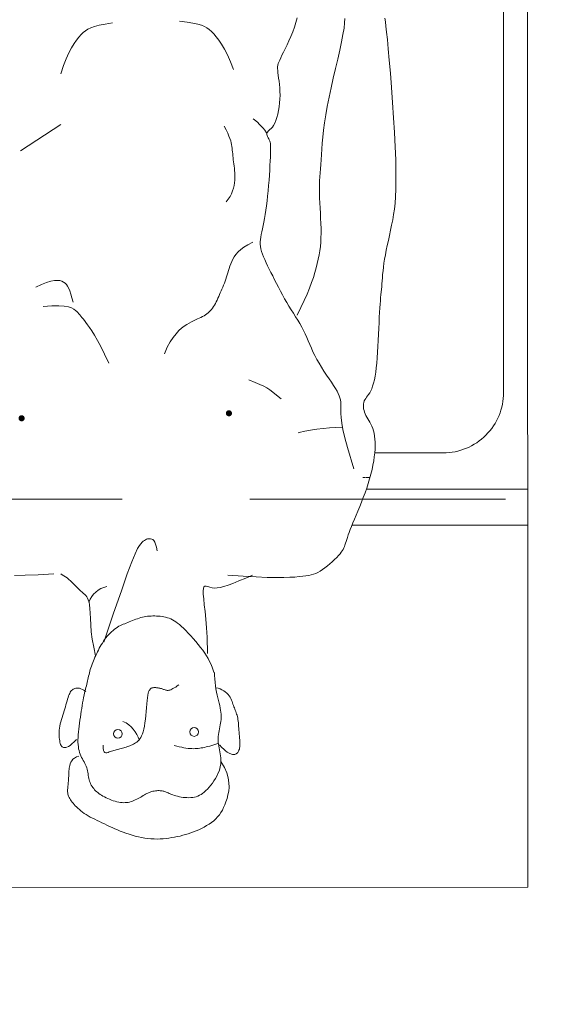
# Model space of a CAD drawing. Header units: millimetres. Extents: x 24385 to 79107, y -56478 to -23676.
# Tile 15 of 256: x 27857 to 27910, y -40138 to -40040. Entities that reach past the tile are written whole.
import ezdxf

# ---------------------------------------------------------------- set-up
doc = ezdxf.new("R2010")
doc.units = ezdxf.units.MM
doc.header["$LTSCALE"] = 2
doc.linetypes.add('HIDDENX2', pattern=[19.05, 12.7, -6.35])
for name, color, linetype, lineweight in [('0_OPIS', 7, 'Continuous', 13), ('10', 7, 'Continuous', 9), ('3DPLAN_A_TABELKA POMIESZCZEŃ', 7, 'Continuous', 0), ('3DPLAN_A_WYSOKOŚCI ZMIANA', 144, 'HIDDENX2', 5), ('6', 253, 'Continuous', 0)]:
    doc.layers.add(name, color=color, linetype=linetype, lineweight=lineweight)
doc.layers.add('3DPLAN_A_KRESKOWANIE 1', color=253, linetype='Continuous')
doc.layers.add('3DPLAN_A_OPIS', color=8, linetype='Continuous')
doc.layers.add('FURNITURE ZD 1 500', color=7, linetype='Continuous', lineweight=13, true_color=0x9fa8a5)
doc.styles.add('ARIAL', font='arial.ttf')

# ---------------------------------------------------------------- blocks, each defined once
blk = doc.blocks.new('A$C7B9C5A86')
at = {"layer": '6', "color": 7}
for p, q in [((1.787, 0.6386), (1.787, 0.6432)), ((1.787, 0.6362), (1.787, 0.6377)), ((1.787, 0.6338), (1.787, 0.6356)), ((1.9489, 0.264), (1.9512, 0.2649)), ((1.9512, 0.2649), (1.9543, 0.2658)), ((1.9543, 0.2658), (1.9582, 0.2664)), ((1.9582, 0.2664), (1.9631, 0.2669)), ((1.9631, 0.2669), (1.9693, 0.2672)), ((1.9693, 0.2672), (1.9766, 0.2676)), ((1.9766, 0.2676), (1.985, 0.2681)), ((1.985, 0.2681), (1.9943, 0.2689)), ((1.9943, 0.2689), (2.0043, 0.2702)), ((2.0043, 0.2702), (2.0151, 0.2721)), ((2.0151, 0.2721), (2.0265, 0.2747)), ((2.0265, 0.2747), (2.027, 0.2749)), ((1.9348, 0.2501), (1.937, 0.2523)), ((1.937, 0.2523), (1.9391, 0.2545)), ((1.9391, 0.2545), (1.941, 0.2565)), ((1.941, 0.2565), (1.9427, 0.2583)), ((1.9427, 0.2583), (1.9441, 0.26)), ((1.9441, 0.26), (1.9455, 0.2615)), ((1.9455, 0.2615), (1.9471, 0.2628)), ((1.9471, 0.2628), (1.9489, 0.264)), ((1.9219, 0.2363), (1.9238, 0.2385)), ((1.9238, 0.2385), (1.9259, 0.2408)), ((1.9259, 0.2408), (1.928, 0.2431)), ((1.928, 0.2431), (1.9303, 0.2454)), ((1.9303, 0.2454), (1.9326, 0.2478)), ((1.9326, 0.2478), (1.9348, 0.2501)), ((1.9165, 0.2278), (1.9175, 0.2299)), ((1.9175, 0.2299), (1.9188, 0.232)), ((1.9188, 0.232), (1.9202, 0.2341)), ((1.9202, 0.2341), (1.9219, 0.2363))]:
    blk.add_line(p, q, dxfattribs=at)
for points in [[(1.918, 0.4524), (1.9196, 0.4731), (1.9206, 0.4906), (1.9212, 0.5053), (1.9214, 0.5175), (1.9213, 0.5275), (1.9211, 0.5358), (1.9207, 0.5426), (1.9202, 0.5483), (1.9197, 0.5532), (1.9192, 0.5574), (1.9187, 0.5611), (1.918, 0.5645), (1.9171, 0.5676), (1.916, 0.5705), (1.9146, 0.5734), (1.9128, 0.5764), (1.9107, 0.5796), (1.9083, 0.5829), (1.9057, 0.5863), (1.903, 0.5897), (1.9001, 0.5929), (1.8973, 0.596), (1.8946, 0.5988), (1.892, 0.6012), (1.8897, 0.6033), (1.8875, 0.6049), (1.8855, 0.6063), (1.8836, 0.6074), (1.8817, 0.6083), (1.8797, 0.6091), (1.8777, 0.6099), (1.8754, 0.6106), (1.873, 0.6114), (1.8703, 0.6123), (1.8674, 0.6133), (1.8642, 0.6144), (1.8607, 0.6157), (1.8568, 0.6171), (1.8526, 0.6188), (1.848, 0.6206), (1.843, 0.6227), (1.8377, 0.6249), (1.832, 0.6273), (1.8261, 0.6297), (1.82, 0.6322), (1.8138, 0.6346), (1.8075, 0.637), (1.8011, 0.6392), (1.7948, 0.6413), (1.7885, 0.6431), (1.7823, 0.6448), (1.7762, 0.6463), (1.7703, 0.6475), (1.7645, 0.6486), (1.7589, 0.6494), (1.7536, 0.65), (1.7486, 0.6504), (1.7439, 0.6506), (1.7394, 0.6505), (1.7352, 0.6503), (1.7312, 0.6498), (1.7275, 0.6492), (1.7241, 0.6484), (1.7209, 0.6474), (1.7179, 0.6462), (1.7152, 0.6449), (1.7126, 0.6435), (1.7102, 0.6421), (1.7079, 0.6407), (1.7056, 0.6394), (1.7034, 0.6382), (1.7012, 0.6371), (1.6989, 0.6363), (1.6967, 0.6356), (1.6944, 0.6351), (1.6922, 0.6348), (1.69, 0.6348), (1.6879, 0.635), (1.6859, 0.6354), (1.684, 0.636), (1.6823, 0.6369), (1.6806, 0.6379), (1.6789, 0.6391), (1.6771, 0.6404), (1.6751, 0.6418), (1.6729, 0.6433), (1.6704, 0.6447), (1.6675, 0.646), (1.664, 0.6472), (1.6601, 0.6484), (1.6557, 0.6495), (1.6508, 0.6504), (1.6454, 0.6513), (1.6395, 0.6521), (1.633, 0.6528), (1.626, 0.6534), (1.6185, 0.6539), (1.6106, 0.6544), (1.6025, 0.6548), (1.5943, 0.6552), (1.5863, 0.6555), (1.5786, 0.6558), (1.5714, 0.6561), (1.5648, 0.6565), (1.5589, 0.6568), (1.5537, 0.6572), (1.5491, 0.6576), (1.545, 0.658), (1.5411, 0.6584), (1.5374, 0.6588), (1.5339, 0.6592), (1.5302, 0.6595), (1.5264, 0.6598), (1.5224, 0.6601), (1.5182, 0.6604), (1.5138, 0.6607), (1.5091, 0.6612), (1.5041, 0.6617), (1.4988, 0.6624), (1.4933, 0.6633), (1.4874, 0.6644), (1.4811, 0.6656), (1.4747, 0.667), (1.468, 0.6684), (1.4612, 0.6699), (1.4543, 0.6714), (1.4473, 0.6728), (1.4403, 0.6742), (1.4332, 0.6754), (1.4259, 0.6765), (1.4179, 0.6774), (1.4092, 0.6781), (1.3992, 0.6785), (1.3878, 0.6787), (1.3747, 0.6787), (1.3595, 0.6783), (1.3421, 0.6776), (1.3231, 0.6766), (1.303, 0.6754), (1.2825, 0.6741), (1.2624, 0.6727), (1.2432, 0.6712), (1.2256, 0.6698), (1.2103, 0.6684), (1.1978, 0.6673), (1.1878, 0.6662), (1.18, 0.6653), (1.1739, 0.6646), (1.1693, 0.664)], [(1.1695, 0.6101), (1.1755, 0.6097), (1.1827, 0.6089), (1.1911, 0.6075), (1.201, 0.6056), (1.2121, 0.6032), (1.2241, 0.6004), (1.2367, 0.5975), (1.2497, 0.5945), (1.2627, 0.5915), (1.2755, 0.5887), (1.2877, 0.5862), (1.2991, 0.5842), (1.3098, 0.5826), (1.3197, 0.5813), (1.3289, 0.5804), (1.3374, 0.5796), (1.3453, 0.579), (1.3526, 0.5785), (1.3594, 0.578), (1.3657, 0.5776), (1.3715, 0.5771), (1.3771, 0.5767), (1.3826, 0.5763), (1.3879, 0.576), (1.3934, 0.5758), (1.399, 0.5757), (1.4048, 0.5758), (1.4111, 0.5759), (1.4176, 0.5762), (1.4244, 0.5766), (1.4313, 0.577), (1.4382, 0.5774), (1.4451, 0.5777), (1.4518, 0.5779), (1.4583, 0.578), (1.4645, 0.5778), (1.4704, 0.5775), (1.4761, 0.577), (1.4818, 0.5763), (1.4874, 0.5753), (1.4931, 0.5742), (1.4989, 0.5729), (1.5049, 0.5714), (1.5111, 0.5696), (1.5177, 0.5676), (1.5248, 0.5652), (1.5323, 0.5625), (1.5403, 0.5592), (1.549, 0.5554), (1.5583, 0.5509), (1.5684, 0.5458)], [(1.7751, 0.6219), (1.7466, 0.6132), (1.7334, 0.6096), (1.7225, 0.6072), (1.7136, 0.6057), (1.7064, 0.6048), (1.7006, 0.6045), (1.6959, 0.6044), (1.6919, 0.6044), (1.6885, 0.6044), (1.6854, 0.6042), (1.6825, 0.6038), (1.6797, 0.6032), (1.6769, 0.6023), (1.674, 0.601), (1.6708, 0.5993), (1.6672, 0.5972), (1.6632, 0.5947), (1.6588, 0.5918), (1.6541, 0.5886), (1.6491, 0.5852), (1.6439, 0.5818), (1.6387, 0.5784), (1.6333, 0.5751), (1.6281, 0.5721), (1.6229, 0.5694), (1.6179, 0.567), (1.6129, 0.5648), (1.608, 0.5627), (1.6032, 0.5607), (1.5985, 0.5587), (1.5938, 0.5566), (1.5891, 0.5544), (1.5845, 0.5519), (1.5799, 0.5493), (1.5753, 0.5466), (1.5706, 0.5437), (1.5659, 0.5407), (1.5612, 0.5377), (1.5563, 0.5347), (1.5514, 0.5318), (1.5464, 0.5289), (1.5412, 0.526), (1.5361, 0.5232), (1.5309, 0.5206), (1.5258, 0.5179), (1.5208, 0.5154), (1.5158, 0.5129), (1.5111, 0.5105), (1.5065, 0.5083), (1.5021, 0.5061), (1.4979, 0.504), (1.4938, 0.5022), (1.49, 0.5005), (1.4863, 0.4991), (1.4828, 0.498), (1.4794, 0.4971), (1.4762, 0.4965), (1.473, 0.4963), (1.4699, 0.4963), (1.4668, 0.4965), (1.4635, 0.4969), (1.4601, 0.4975), (1.4564, 0.4982), (1.4524, 0.499), (1.4481, 0.4999), (1.4434, 0.5008), (1.4384, 0.5017), (1.433, 0.5027), (1.4273, 0.5036), (1.4213, 0.5045), (1.4149, 0.5053), (1.4083, 0.5061), (1.4013, 0.5068), (1.3942, 0.5074), (1.3871, 0.508), (1.3801, 0.5085), (1.3734, 0.5089), (1.367, 0.5092), (1.3611, 0.5095), (1.3559, 0.5098), (1.3515, 0.51), (1.3477, 0.5101), (1.3446, 0.5102), (1.3419, 0.5102), (1.3397, 0.5101), (1.3378, 0.5099), (1.336, 0.5095), (1.3344, 0.509), (1.3328, 0.5083), (1.3313, 0.5076), (1.3298, 0.5068), (1.3283, 0.5061), (1.3269, 0.5056), (1.3256, 0.5052), (1.3244, 0.505), (1.3232, 0.5052), (1.3222, 0.5058), (1.3212, 0.5067), (1.3201, 0.5079), (1.3189, 0.5093), (1.3174, 0.5109), (1.3155, 0.5125), (1.3132, 0.5142), (1.3103, 0.5158), (1.3068, 0.5172), (1.3027, 0.5186), (1.2982, 0.5198), (1.2934, 0.5208), (1.2883, 0.5216), (1.2831, 0.5223), (1.2778, 0.5227), (1.2726, 0.5229), (1.2676, 0.5228), (1.2627, 0.5225), (1.2581, 0.5221), (1.2537, 0.5215), (1.2496, 0.521), (1.2459, 0.5204), (1.2425, 0.52), (1.2395, 0.5197), (1.2369, 0.5195), (1.2346, 0.5196), (1.2324, 0.5199), (1.2302, 0.5204), (1.228, 0.5213), (1.2254, 0.5224), (1.2225, 0.5238), (1.219, 0.5255), (1.2148, 0.5276), (1.2101, 0.5299), (1.205, 0.5323), (1.1994, 0.5349), (1.1935, 0.5375), (1.1874, 0.5399), (1.1812, 0.5422), (1.1749, 0.5442), (1.1687, 0.5459)], [(1.7193, 0.6062), (1.7196, 0.5978), (1.7202, 0.5892), (1.721, 0.5806), (1.722, 0.572), (1.7232, 0.5637), (1.7246, 0.5558), (1.7262, 0.5484), (1.7266, 0.547)], [(1.6812, 0.524), (1.676, 0.518), (1.672, 0.5132), (1.6688, 0.5091), (1.6662, 0.5051), (1.6639, 0.5009), (1.6616, 0.4957), (1.6589, 0.4892), (1.6556, 0.4809)], [(1.3231, 0.5047), (1.3197, 0.5022), (1.3171, 0.5002), (1.315, 0.4985), (1.3132, 0.4968), (1.3114, 0.495), (1.3095, 0.4929), (1.3072, 0.4902), (1.3044, 0.4867)], [(1.4705, 0.4862), (1.4737, 0.4797), (1.4769, 0.4743), (1.4802, 0.4699), (1.4834, 0.4663), (1.4867, 0.4634), (1.4899, 0.4611), (1.4931, 0.4593), (1.4963, 0.4578), (1.4994, 0.4565), (1.5025, 0.4553), (1.5055, 0.4542), (1.5085, 0.4533), (1.5114, 0.4524), (1.5143, 0.4515), (1.5171, 0.4507), (1.5199, 0.4498), (1.5227, 0.4489), (1.5254, 0.4479), (1.5281, 0.4468), (1.5307, 0.4458), (1.5333, 0.4447), (1.5359, 0.4436), (1.5384, 0.4425), (1.5409, 0.4414), (1.5434, 0.4403), (1.5458, 0.4392), (1.5482, 0.4381), (1.5506, 0.437), (1.5528, 0.4358), (1.555, 0.4346), (1.557, 0.4334), (1.5589, 0.4321), (1.5607, 0.4307), (1.5624, 0.4292), (1.564, 0.4277), (1.5654, 0.4261), (1.5668, 0.4243), (1.568, 0.4225), (1.5692, 0.4206), (1.5703, 0.4186), (1.5714, 0.4164), (1.5725, 0.4142), (1.5736, 0.4117), (1.5747, 0.4092), (1.576, 0.4065), (1.5775, 0.4036), (1.5792, 0.4006), (1.5811, 0.3974), (1.5833, 0.394), (1.586, 0.3904), (1.5893, 0.3867), (1.5934, 0.3829), (1.5983, 0.379), (1.6044, 0.3751), (1.6117, 0.3711), (1.6204, 0.3672)], [(2.0234, 0.4249), (2.0014, 0.4244), (1.9888, 0.4238), (1.9773, 0.4229), (1.967, 0.4219), (1.9579, 0.4208), (1.9502, 0.42), (1.9439, 0.4194), (1.9391, 0.4192), (1.9359, 0.4195), (1.934, 0.4203), (1.9331, 0.4217), (1.9331, 0.4235), (1.9336, 0.4257), (1.9343, 0.4283), (1.9351, 0.4312), (1.9355, 0.4345), (1.9354, 0.4381), (1.9348, 0.4423), (1.9335, 0.447), (1.9317, 0.4527), (1.9292, 0.4593), (1.926, 0.4672), (1.9221, 0.4765), (1.9184, 0.4855)], [(2.1465, 0.4412), (2.1498, 0.4443), (2.1524, 0.447), (2.1545, 0.4494), (2.1561, 0.4515), (2.1573, 0.4532), (2.1581, 0.4548), (2.1587, 0.4562), (2.1591, 0.4574), (2.1593, 0.4586), (2.1594, 0.4597), (2.1594, 0.4607), (2.1593, 0.4617), (2.159, 0.4626), (2.1586, 0.4634), (2.1581, 0.4642), (2.1575, 0.465), (2.1567, 0.4656), (2.1558, 0.4663), (2.1548, 0.4668), (2.1536, 0.4673), (2.1522, 0.4678), (2.1506, 0.4681), (2.1489, 0.4684), (2.1469, 0.4685), (2.1447, 0.4686), (2.1424, 0.4685), (2.1399, 0.4684), (2.1373, 0.4682), (2.1346, 0.468), (2.1319, 0.4678), (2.1293, 0.4675), (2.1266, 0.4673), (2.124, 0.4671), (2.1216, 0.4669), (2.1191, 0.4667), (2.1168, 0.4665), (2.1146, 0.4662), (2.1125, 0.466), (2.1105, 0.4656), (2.1085, 0.4652), (2.1067, 0.4647), (2.105, 0.4642), (2.1033, 0.4636), (2.1017, 0.463), (2.1, 0.4623), (2.0984, 0.4617), (2.0968, 0.4611), (2.0952, 0.4605), (2.0934, 0.4599), (2.0917, 0.4593), (2.0899, 0.4588), (2.088, 0.4581), (2.0862, 0.4574), (2.0843, 0.4565), (2.0825, 0.4554), (2.0806, 0.4541), (2.0788, 0.4526), (2.077, 0.4509), (2.0753, 0.4489), (2.0737, 0.4468), (2.0724, 0.4445), (2.0712, 0.442), (2.0702, 0.4394), (2.0696, 0.4367)], [(1.2382, 0.4604), (1.2276, 0.4563), (1.2184, 0.4523), (1.2106, 0.4483), (1.204, 0.4444), (1.1985, 0.4407), (1.1939, 0.4371), (1.19, 0.4337), (1.1869, 0.4306), (1.1842, 0.4277), (1.182, 0.4247), (1.18, 0.4213), (1.1784, 0.4173), (1.1769, 0.4122), (1.1756, 0.4059), (1.1742, 0.3979), (1.1728, 0.3879)], [(1.4162, 0.4506), (1.4125, 0.4533), (1.4088, 0.4556), (1.4051, 0.4575), (1.4014, 0.459), (1.3977, 0.4601), (1.394, 0.461), (1.3904, 0.4616), (1.387, 0.4619), (1.3836, 0.4621), (1.3803, 0.4621), (1.3771, 0.4619), (1.374, 0.4617), (1.3709, 0.4614), (1.368, 0.4611), (1.3651, 0.4607), (1.3623, 0.4603), (1.3595, 0.46), (1.3568, 0.4598), (1.3541, 0.4595), (1.3515, 0.4593), (1.3489, 0.459), (1.3464, 0.4587), (1.3439, 0.4585), (1.3414, 0.4581), (1.339, 0.4577), (1.3365, 0.4572), (1.3338, 0.4565), (1.3308, 0.4555), (1.3275, 0.4542), (1.3237, 0.4526), (1.3193, 0.4505), (1.3142, 0.4479)], [(2.169, 0.443), (2.1768, 0.4477), (2.1841, 0.4509), (2.1909, 0.4529), (2.1973, 0.4538), (2.2032, 0.454), (2.2087, 0.4535), (2.2138, 0.4525), (2.2185, 0.4512), (2.2229, 0.4498), (2.2269, 0.4483), (2.2307, 0.4467), (2.2342, 0.445), (2.2374, 0.443), (2.2404, 0.4409), (2.2432, 0.4386), (2.2459, 0.4361), (2.2484, 0.4333), (2.2507, 0.4303), (2.253, 0.4271), (2.255, 0.4238), (2.257, 0.4204), (2.2588, 0.4169), (2.2605, 0.4133), (2.262, 0.4097), (2.2635, 0.4061), (2.2648, 0.4025), (2.266, 0.3989), (2.2671, 0.3953), (2.2681, 0.3917), (2.269, 0.388), (2.2698, 0.3844), (2.2706, 0.3806), (2.2712, 0.3769), (2.2718, 0.373), (2.2723, 0.3692), (2.2727, 0.3652), (2.2729, 0.3613), (2.2731, 0.3572), (2.273, 0.3531), (2.2728, 0.349), (2.2723, 0.3448), (2.2717, 0.3405), (2.271, 0.3363), (2.27, 0.332), (2.269, 0.3278), (2.2678, 0.3236), (2.2666, 0.3195), (2.2652, 0.3154), (2.2638, 0.3115), (2.2623, 0.3077), (2.2608, 0.304), (2.2592, 0.3003), (2.2576, 0.2968), (2.256, 0.2933), (2.2544, 0.2898), (2.2528, 0.2864), (2.2512, 0.2831), (2.2496, 0.2798), (2.2481, 0.2765), (2.2465, 0.2734), (2.245, 0.2703), (2.2434, 0.2674), (2.2418, 0.2645), (2.2402, 0.2619), (2.2385, 0.2593), (2.2368, 0.257), (2.2351, 0.2547), (2.2334, 0.2527), (2.2316, 0.2507), (2.2299, 0.2489), (2.2282, 0.2472), (2.2265, 0.2457), (2.2249, 0.2442), (2.2233, 0.2429), (2.2217, 0.2417), (2.2201, 0.2407), (2.2185, 0.2397), (2.217, 0.2389), (2.2155, 0.2383), (2.214, 0.2377), (2.2125, 0.2374), (2.211, 0.2371), (2.2095, 0.237), (2.2079, 0.237), (2.2064, 0.237), (2.2049, 0.2371), (2.2033, 0.2372), (2.2017, 0.2374), (2.2001, 0.2375), (2.1985, 0.2377), (2.1968, 0.2378), (2.1951, 0.238), (2.1935, 0.2381), (2.1919, 0.2382), (2.1903, 0.2383), (2.1887, 0.2384), (2.1872, 0.2384), (2.1858, 0.2385), (2.1843, 0.2385), (2.1828, 0.2386), (2.1813, 0.2387), (2.1797, 0.2389), (2.1779, 0.2391), (2.1761, 0.2395), (2.1741, 0.2399), (2.172, 0.2405), (2.1698, 0.2414), (2.1678, 0.2426), (2.1658, 0.2441), (2.1641, 0.2462), (2.1626, 0.2488), (2.1615, 0.252)], [(2.0493, 0.4344), (2.053, 0.4346), (2.0578, 0.4349), (2.0624, 0.4352), (2.0669, 0.4357), (2.0712, 0.4363), (2.0754, 0.4371), (2.0794, 0.4379), (2.0832, 0.4389), (2.0869, 0.4398), (2.0904, 0.4407), (2.0937, 0.4415), (2.0969, 0.4421), (2.0998, 0.4427), (2.1025, 0.443), (2.1051, 0.4433), (2.1076, 0.4434), (2.1101, 0.4433), (2.1125, 0.4432), (2.1149, 0.4429), (2.1173, 0.4425), (2.1197, 0.4421), (2.1223, 0.4416), (2.1248, 0.441), (2.1274, 0.4405), (2.13, 0.4401), (2.1326, 0.4397), (2.1352, 0.4394), (2.1378, 0.4393), (2.1403, 0.4393), (2.1429, 0.4395), (2.1454, 0.4398), (2.148, 0.4402), (2.1505, 0.4407), (2.1531, 0.4412), (2.1557, 0.4417), (2.1584, 0.4421), (2.1611, 0.4425), (2.1639, 0.4428), (2.1668, 0.4429), (2.1697, 0.4429), (2.1726, 0.4427), (2.1757, 0.4422), (2.1788, 0.4415), (2.1819, 0.4405), (2.1851, 0.4391), (2.1884, 0.4375), (2.1916, 0.4357), (2.1947, 0.4337), (2.1978, 0.4315), (2.2007, 0.4293), (2.2034, 0.427), (2.2058, 0.4248), (2.208, 0.4226), (2.21, 0.4205), (2.2117, 0.4184), (2.2131, 0.4163), (2.2143, 0.4142), (2.2153, 0.412), (2.2161, 0.4098), (2.2167, 0.4075), (2.2171, 0.4051), (2.2174, 0.4025), (2.2175, 0.4), (2.2174, 0.3974), (2.2172, 0.3947), (2.217, 0.3921), (2.2166, 0.3896), (2.2161, 0.3872), (2.2156, 0.3848), (2.215, 0.3826), (2.2143, 0.3805), (2.2137, 0.3785), (2.213, 0.3767), (2.2124, 0.375), (2.2117, 0.3734), (2.2111, 0.372), (2.2106, 0.3708), (2.2101, 0.3696), (2.2097, 0.3685), (2.2093, 0.3675), (2.2089, 0.3664), (2.2087, 0.3653), (2.2084, 0.3642), (2.2082, 0.3629), (2.2081, 0.3615), (2.208, 0.36), (2.208, 0.3584), (2.2081, 0.3567), (2.2082, 0.3549), (2.2085, 0.3532), (2.2088, 0.3514), (2.2092, 0.3497), (2.2098, 0.3481), (2.2104, 0.3464), (2.2112, 0.3449), (2.212, 0.3433), (2.2129, 0.3417), (2.2138, 0.3401), (2.2147, 0.3385), (2.2157, 0.3369), (2.2167, 0.3352), (2.2177, 0.3334), (2.2187, 0.3316), (2.2196, 0.3298), (2.2205, 0.3279), (2.2214, 0.326), (2.2221, 0.3241), (2.2227, 0.3222), (2.2233, 0.3203), (2.2237, 0.3184), (2.224, 0.3164), (2.2241, 0.3144), (2.2242, 0.3123), (2.224, 0.3102), (2.2238, 0.308), (2.2234, 0.3057), (2.2229, 0.3033), (2.2222, 0.3008), (2.2215, 0.2983), (2.2206, 0.2958), (2.2196, 0.2933), (2.2186, 0.2909), (2.2175, 0.2886), (2.2164, 0.2864), (2.2153, 0.2843), (2.2142, 0.2824), (2.213, 0.2806), (2.2118, 0.279), (2.2106, 0.2774), (2.2094, 0.276), (2.208, 0.2746), (2.2067, 0.2733), (2.2052, 0.2721), (2.2038, 0.2709), (2.2022, 0.2698), (2.2006, 0.2688), (2.1989, 0.2679), (2.1972, 0.2671), (2.1954, 0.2664), (2.1935, 0.2659), (2.1915, 0.2654), (2.1895, 0.2651), (2.1875, 0.2648), (2.1854, 0.2645), (2.1833, 0.2642), (2.1812, 0.2639), (2.1792, 0.2634), (2.1771, 0.2628), (2.1752, 0.2621), (2.1732, 0.2612), (2.1713, 0.2601), (2.1693, 0.2591), (2.1674, 0.2579), (2.1653, 0.2568), (2.1633, 0.2557), (2.1611, 0.2547), (2.1589, 0.2538), (2.1566, 0.253), (2.1541, 0.2523), (2.1515, 0.2518), (2.1488, 0.2514), (2.1459, 0.2511), (2.1429, 0.2509), (2.1397, 0.2509), (2.1363, 0.251), (2.1327, 0.2512), (2.129, 0.2515), (2.1252, 0.2519), (2.1213, 0.2524), (2.1173, 0.2529), (2.1133, 0.2535), (2.1093, 0.2541), (2.1052, 0.2547), (2.1012, 0.2553), (2.0973, 0.256), (2.0934, 0.2566), (2.0897, 0.2572), (2.0861, 0.2579), (2.0827, 0.2585), (2.0796, 0.2591), (2.0766, 0.2598), (2.0739, 0.2604), (2.0714, 0.261), (2.0691, 0.2616), (2.0668, 0.2622), (2.0646, 0.2627), (2.0625, 0.2633), (2.0604, 0.2638), (2.0583, 0.2643), (2.0561, 0.2648), (2.0539, 0.2653), (2.0517, 0.2658), (2.0495, 0.2663), (2.0473, 0.2669), (2.045, 0.2675), (2.0427, 0.2682), (2.0404, 0.269), (2.038, 0.2698), (2.0357, 0.2708), (2.0333, 0.2717), (2.0309, 0.2727), (2.0285, 0.2738), (2.0261, 0.2749), (2.0237, 0.2761), (2.0213, 0.2772), (2.0189, 0.2784), (2.0165, 0.2796), (2.0141, 0.2809), (2.0117, 0.2823), (2.0094, 0.2837), (2.0071, 0.2852), (2.0048, 0.2868), (2.0025, 0.2885), (2.0003, 0.2903), (1.9982, 0.2922), (1.9961, 0.2941), (1.9942, 0.2961), (1.9924, 0.2981), (1.9908, 0.3001), (1.9893, 0.3021), (1.988, 0.304), (1.9869, 0.306), (1.9859, 0.308), (1.9851, 0.31), (1.9842, 0.3119), (1.9835, 0.3139), (1.9827, 0.3159), (1.9819, 0.318), (1.9811, 0.32), (1.9802, 0.3221), (1.9793, 0.3242), (1.9784, 0.3264), (1.9775, 0.3286), (1.9767, 0.3308), (1.9759, 0.333), (1.9752, 0.3353), (1.9746, 0.3376), (1.9741, 0.3399), (1.9737, 0.3423), (1.9734, 0.3446), (1.9732, 0.347), (1.9731, 0.3494), (1.973, 0.3518), (1.973, 0.3542), (1.9731, 0.3567), (1.9732, 0.3591), (1.9735, 0.3616), (1.9738, 0.364), (1.9742, 0.3664), (1.9748, 0.3688), (1.9754, 0.3711), (1.9762, 0.3734), (1.9771, 0.3756), (1.9781, 0.3779), (1.9794, 0.3801), (1.9809, 0.3824), (1.9826, 0.3848), (1.9846, 0.3873), (1.987, 0.39), (1.9896, 0.3929), (1.9927, 0.396), (1.9961, 0.3992), (1.9997, 0.4026), (2.0035, 0.406), (2.0074, 0.4094), (2.0114, 0.4127), (2.0153, 0.4158), (2.0192, 0.4187), (2.0229, 0.4213), (2.0266, 0.4237), (2.0303, 0.4259), (2.0343, 0.4279), (2.0385, 0.4299), (2.0432, 0.4318), (2.0485, 0.4337), (2.0495, 0.434)], [(2.1472, 0.3802), (2.1482, 0.3837), (2.149, 0.3871), (2.1497, 0.3903), (2.1503, 0.3933), (2.1508, 0.3961), (2.1512, 0.3989), (2.1514, 0.4014), (2.1515, 0.4039), (2.1516, 0.4062), (2.1515, 0.4084), (2.1514, 0.4105), (2.1512, 0.4126), (2.1509, 0.4146), (2.1506, 0.4167), (2.1502, 0.4188), (2.1498, 0.421), (2.1493, 0.4232), (2.1487, 0.4256), (2.1481, 0.4281), (2.1474, 0.4307), (2.1466, 0.4334), (2.1456, 0.4363), (2.1446, 0.4389)], [(2.0656, 0.3867), (2.0672, 0.3844), (2.0686, 0.3823), (2.0698, 0.3804), (2.0708, 0.3786), (2.0716, 0.3771), (2.0722, 0.3756), (2.0727, 0.3743), (2.073, 0.3731), (2.0731, 0.372), (2.0731, 0.3709), (2.073, 0.3699), (2.0728, 0.3689), (2.0725, 0.368), (2.0721, 0.367), (2.0718, 0.3661), (2.0714, 0.3651), (2.0711, 0.364), (2.0708, 0.363), (2.0705, 0.3619), (2.0702, 0.3608), (2.07, 0.3597), (2.0698, 0.3586), (2.0696, 0.3575), (2.0695, 0.3565), (2.0694, 0.3555), (2.0693, 0.3545), (2.0693, 0.3536), (2.0694, 0.3527), (2.0695, 0.3519), (2.0697, 0.3511), (2.0699, 0.3503), (2.0702, 0.3495), (2.0707, 0.3487), (2.0713, 0.348), (2.0722, 0.3473), (2.0733, 0.3466), (2.0749, 0.3459), (2.077, 0.3453), (2.0797, 0.3447), (2.083, 0.3442), (2.0869, 0.3438), (2.0914, 0.3434), (2.0964, 0.343), (2.1015, 0.3425), (2.1068, 0.3421), (2.1119, 0.3416), (2.1168, 0.341), (2.1213, 0.3403), (2.1253, 0.3395), (2.1287, 0.3386), (2.1317, 0.3376), (2.1342, 0.3365), (2.1364, 0.3353), (2.1383, 0.334), (2.1399, 0.3327), (2.1413, 0.3313), (2.1426, 0.3299), (2.1436, 0.3284), (2.1446, 0.3269), (2.1455, 0.3254), (2.1462, 0.3239), (2.1469, 0.3223), (2.1476, 0.3207), (2.1482, 0.3191), (2.1487, 0.3174), (2.1493, 0.3157), (2.1498, 0.3141), (2.1503, 0.3124), (2.1508, 0.3107), (2.1513, 0.309), (2.1518, 0.3073), (2.1522, 0.3057), (2.1526, 0.304), (2.1531, 0.3024), (2.1535, 0.3008), (2.154, 0.2992), (2.1544, 0.2977), (2.1549, 0.2961), (2.1554, 0.2945), (2.1559, 0.2929), (2.1565, 0.2913), (2.1569, 0.2898), (2.157, 0.2883), (2.1566, 0.2871), (2.1556, 0.286), (2.1538, 0.2852), (2.1509, 0.2848), (2.1469, 0.2848)], [(2.0081, 0.2858), (1.9691, 0.2989), (1.939, 0.3093), (1.9164, 0.3173), (1.9002, 0.3234), (1.8893, 0.3279), (1.8824, 0.3311), (1.8783, 0.3335), (1.8758, 0.3354), (1.8739, 0.3371), (1.8724, 0.3388), (1.8713, 0.3403), (1.8704, 0.3417), (1.8698, 0.3431), (1.8695, 0.3445), (1.8693, 0.3459), (1.8692, 0.3473), (1.8693, 0.3487), (1.8696, 0.3501), (1.8703, 0.3515), (1.8716, 0.3529), (1.8736, 0.3542), (1.8765, 0.3554), (1.8805, 0.3566), (1.8856, 0.3576)], [(2.14, 0.3338), (2.1362, 0.3318), (2.1325, 0.3298), (2.1289, 0.3277), (2.1254, 0.3253), (2.1222, 0.3226), (2.1194, 0.3194), (2.1169, 0.3157), (2.1148, 0.3113)], [(1.2437, 0.2283), (1.2328, 0.2318), (1.2235, 0.2355), (1.2155, 0.2391), (1.2087, 0.2426), (1.203, 0.2461), (1.1983, 0.2495), (1.1943, 0.2526), (1.191, 0.2556), (1.1882, 0.2584), (1.1858, 0.2613), (1.1837, 0.2646), (1.1819, 0.2685), (1.1802, 0.2735), (1.1785, 0.2798), (1.1768, 0.2877), (1.175, 0.2976)], [(1.6328, 0.2925), (1.6208, 0.2868), (1.6107, 0.2817), (1.6023, 0.2772), (1.5954, 0.2732), (1.5897, 0.2697), (1.5852, 0.2667), (1.5815, 0.264), (1.5784, 0.2618), (1.5758, 0.2598), (1.5735, 0.2581), (1.5715, 0.2565), (1.5697, 0.2551), (1.5681, 0.2538), (1.5666, 0.2525), (1.565, 0.2511), (1.5635, 0.2495), (1.5619, 0.2478), (1.5602, 0.2455), (1.5587, 0.2425), (1.5574, 0.2383), (1.5565, 0.2327), (1.556, 0.2254), (1.556, 0.2161), (1.5567, 0.2044)], [(2.139, 0.2489), (2.1424, 0.2457), (2.1451, 0.2428), (2.1471, 0.2403), (2.1486, 0.2381), (2.1495, 0.2361), (2.15, 0.2344), (2.1501, 0.2329), (2.1499, 0.2316), (2.1495, 0.2305), (2.1489, 0.2295), (2.1481, 0.2287), (2.147, 0.2281), (2.1458, 0.2275), (2.1443, 0.227), (2.1427, 0.2266), (2.1409, 0.2263), (2.1388, 0.226), (2.1367, 0.2258), (2.1343, 0.2257), (2.1319, 0.2256), (2.1293, 0.2256), (2.1266, 0.2258), (2.1239, 0.2261), (2.1211, 0.2265), (2.1182, 0.2271), (2.1153, 0.2278), (2.1123, 0.2286), (2.1094, 0.2295), (2.1065, 0.2304), (2.1035, 0.2314), (2.1007, 0.2323), (2.0978, 0.2332), (2.095, 0.234), (2.0923, 0.2348), (2.0897, 0.2355), (2.0872, 0.2362), (2.0848, 0.2369), (2.0826, 0.2376), (2.0806, 0.2383), (2.0787, 0.2391), (2.0771, 0.2398), (2.0756, 0.2406), (2.0743, 0.2415), (2.0732, 0.2424), (2.0723, 0.2434), (2.0715, 0.2445), (2.0709, 0.2456), (2.0704, 0.2468), (2.0701, 0.2482), (2.0699, 0.2496), (2.07, 0.2512), (2.0702, 0.2529), (2.0708, 0.2547), (2.0717, 0.2568), (2.073, 0.259), (2.0746, 0.2614)], [(1.5508, 0.2447), (1.545, 0.243), (1.54, 0.2415), (1.5358, 0.2401), (1.5324, 0.2387), (1.5295, 0.2372), (1.5272, 0.2357), (1.5254, 0.2339), (1.5239, 0.2319), (1.5227, 0.2296), (1.5219, 0.2268), (1.5216, 0.2234), (1.5218, 0.2194), (1.5227, 0.2147), (1.5244, 0.209), (1.527, 0.2022), (1.5305, 0.1944)], [(1.3118, 0.2284), (1.3473, 0.174)], [(1.9163, 0.2184), (1.9175, 0.1977), (1.9183, 0.1802), (1.9186, 0.1655)]]:
    blk.add_lwpolyline(points, dxfattribs=at)
at = {"layer": '6', "color": 7, "const_width": 0.00407}
for points in [[(1.7004, 0.4561, 1), (1.7005, 0.4519, 1)], [(1.707, 0.1774, 1), (1.7071, 0.1732, 1)]]:
    blk.add_lwpolyline(points, format="xyb", close=True, dxfattribs=at)
at = {"layer": '6', "color": 7}
for centre in [(2.1291, 0.4071), (2.1316, 0.3046)]:
    blk.add_circle(centre, 0.00586, dxfattribs=at)
blk.add_arc((1.9648, 0.2959), 0.0319, 191.471, 250.7564, dxfattribs=at)
blk = doc.blocks.new('A$C54E51C45')
at = {"layer": '10'}
for p, q in [((1.38218, 1.27078), (1.43119, 1.1031)), ((1.34763, 1.26069), (1.39261, 1.10678))]:
    blk.add_line(p, q, dxfattribs=at)
blk.add_lwpolyline([(1.72773, 1.37177), (1.9297, 0.68068), (0.20197, 0.17575), (0, 0.86684)], close=True, dxfattribs=at)
blk.add_lwpolyline([(0.27587, 0.22235, -0.414214), (0.20145, 0.26311), (0.0466, 0.79294, -0.414214), (0.08736, 0.86737), (1.26221, 1.21072, -0.414214), (1.33664, 1.16996), (1.35572, 1.10467, -0.414214)], format="xyb", dxfattribs=at)
at = {"layer": '10', "xscale": 0.7391716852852, "yscale": 0.7391716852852, "zscale": 0.7391716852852, "rotation": 16.29110475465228}
blk.add_blockref('A$C7B9C5A86', (0.2462, 0.27984), dxfattribs=at)
blk = doc.blocks.new('III pietrooosoo')
at = {"layer": '3DPLAN_A_KRESKOWANIE 1'}
h = blk.add_hatch(dxfattribs=at)
h.set_pattern_fill('ANSI31', color=256, scale=5, style=0)
h.set_pattern_definition([(45, (29206.918, -39107.05), (-11.22532, 11.22532), [])])
h.paths.add_polyline_path([(26781.485, -39163.579), (26781.485, -38938.579), (26746.485, -38938.579), (26746.485, -39163.579)])
h.paths.add_polyline_path([(26746.485, -39423.63), (26776.048, -39423.63), (26776.048, -39388.27), (26746.485, -39388.27)])
h.paths.add_polyline_path([(26746.485, -38938.579), (26781.485, -38938.579), (26781.485, -39163.579), (26746.485, -39163.579)])
h.paths.add_polyline_path([(27368.971, -39343.079), (27368.971, -39410.079), (27375.971, -39410.079), (27375.971, -39403.079), (27410.971, -39403.079), (27410.971, -39383.753), (27409.388, -39383.753), (27410.004, -39383.99, -0.310329), (27410.421, -39384.596), (27410.421, -39387.026, -0.216272), (27410.191, -39387.522), (27409.527, -39388.029, -0.076898), (27409.352, -39388.124, 0.840818), (27409.471, -39388.803), (27410.155, -39388.803), (27410.155, -39388.953), (27409.471, -39388.953, -0.840818), (27409.301, -39387.983, 0.076898), (27409.436, -39387.909), (27410.1, -39387.402, 0.216272), (27410.271, -39387.026), (27410.271, -39384.596, 0.310329), (27409.95, -39384.13), (27408.971, -39383.753), (27408.971, -39315.953), (27410.971, -39315.953), (27410.971, -39109.079), (27396.971, -39109.079), (27396.971, -39304.079), (27326.971, -39304.079), (27326.971, -39321.079), (26829.971, -39321.079), (26829.971, -39251.079), (26809.485, -39251.079), (26809.485, -39321.079), (26781.485, -39321.079), (26781.485, -39387.079), (26810.971, -39387.079), (26810.971, -39343.079)])
h.paths.add_polyline_path([(28444.971, -38740.079), (28444.971, -38698.579), (28211.995, -38698.579), (28211.995, -38637.579), (28198.971, -38637.579), (28198.971, -38740.079)])
h.paths.add_polyline_path([(28624.462, -38658.579), (28601.971, -38658.579), (28601.971, -38698.579), (28559.971, -38698.579), (28559.971, -38740.079), (28624.462, -38740.079)])
h.paths.add_polyline_path([(28627.971, -38870.188), (28674.807, -38870.188), (28674.807, -38878.079), (28689.971, -38878.079), (28689.971, -38734.079), (28772.971, -38734.079), (28772.971, -38698.579), (28726.971, -38698.579), (28726.971, -38658.579), (28624.462, -38658.579), (28624.462, -38740.079), (28627.971, -38740.079)])
h.paths.add_polyline_path([(28674.807, -38878.079), (28674.807, -38870.188), (28627.971, -38870.188), (28627.971, -38897.188), (28648.971, -38897.188), (28648.971, -38878.079)])
h.paths.add_polyline_path([(28627.971, -38897.188), (28627.971, -38924.188), (28648.971, -38924.188), (28648.971, -38897.188)])
h.paths.add_polyline_path([(28648.971, -38924.188), (28627.971, -38924.188), (28627.971, -39029.079), (28204.971, -39029.079), (28204.971, -39046.079), (28245.971, -39046.079), (28245.971, -39098.079), (28618.971, -39098.079), (28618.971, -39148.335), (28648.971, -39148.335)])
h.paths.add_polyline_path([(28769.971, -39380.079), (28769.971, -39352.579), (28654.971, -39352.579), (28654.971, -39295.579), (28648.971, -39295.579), (28648.971, -39268.079), (28618.971, -39268.079), (28618.971, -39305.079), (28602.971, -39305.079), (28602.971, -39390.579), (28908.971, -39390.579), (28908.971, -39380.079)])
h.paths.add_polyline_path([(29254.971, -39636.079), (29254.971, -39479.079), (29253.971, -39456.079), (29253.971, -39299.079), (29205.971, -39299.079), (29205.971, -39365.079), (29137.971, -39365.079), (29137.971, -39390.579), (29242.971, -39390.579), (29242.971, -39525.579), (29129.971, -39525.579), (29129.971, -39588.579), (28896.971, -39588.579), (28896.971, -39613.079), (29204.971, -39613.079), (29204.971, -39636.079)])
h.paths.add_polyline_path([(28675.971, -39613.079), (28675.971, -39693.933), (28641.971, -39693.933), (28641.971, -39636.079), (28614.971, -39636.079), (28614.971, -39598.079), (28602.971, -39598.079), (28602.971, -39526.579), (28766.971, -39526.579), (28766.971, -39613.079)])
h.paths.add_polyline_path([(28575.624, -39665.496), (28722.882, -39665.496), (28722.882, -39699.906), (28575.624, -39699.906)], flags=9)
h.paths.add_polyline_path([(28641.971, -39693.933), (28641.971, -39906.079), (28675.971, -39906.079), (28675.971, -39693.933)])
h.paths.add_polyline_path([(29060.971, -38734.079), (29060.971, -38698.579), (28887.971, -38698.579), (28887.971, -38734.079)])
h.paths.add_polyline_path([(29348.971, -38734.079), (29348.971, -38698.579), (29324.971, -38698.579), (29324.971, -38658.579), (29199.971, -38658.579), (29199.971, -38698.579), (29175.971, -38698.579), (29175.971, -38734.079)])
h.paths.add_polyline_path([(29636.971, -38698.579), (29463.971, -38698.579), (29463.971, -38734.079), (29636.971, -38734.079)])
h.paths.add_polyline_path([(29924.971, -38734.079), (29924.971, -38698.579), (29901.971, -38698.579), (29901.971, -38658.579), (29776.971, -38658.579), (29776.971, -38698.579), (29751.971, -38698.579), (29751.971, -38734.079)])
h.paths.add_polyline_path([(30039.971, -38734.079), (30234.971, -38734.079), (30234.971, -38698.579), (30039.971, -38698.579)])
h.paths.add_polyline_path([(30524.971, -38734.079), (30524.971, -38698.579), (30502.971, -38698.579), (30502.971, -38658.579), (30377.971, -38658.579), (30377.971, -38698.579), (30349.971, -38698.579), (30349.971, -38734.079)])
h.paths.add_polyline_path([(30834.971, -38734.079), (30834.971, -38698.579), (30641.971, -38698.579), (30641.971, -38734.079)])
h.paths.add_polyline_path([(31048.971, -38768.581), (31550.971, -38768.581), (31550.971, -38841.079), (31594.971, -38841.079), (31594.971, -38734.079), (31625.971, -38734.079), (31625.971, -38698.579), (31098.971, -38698.579), (31098.971, -38658.579), (30973.971, -38658.579), (30973.971, -38698.579), (30948.971, -38698.579), (30948.971, -38734.079), (31048.971, -38734.079)])
h.paths.add_polyline_path([(31550.971, -39073.079), (31594.971, -39073.079), (31594.971, -39018.079), (31550.971, -39018.079)])
h.paths.add_polyline_path([(31550.971, -39378.079), (31594.971, -39378.079), (31594.971, -39250.079), (31550.971, -39250.079)])
h.paths.add_polyline_path([(31594.971, -39684.079), (31594.971, -39554.079), (31550.971, -39554.079), (31550.971, -39684.079)])
h.paths.add_polyline_path([(31594.971, -39915.079), (31594.971, -39860.079), (31550.971, -39860.079), (31550.971, -39915.079)])
h.paths.add_polyline_path([(31550.971, -40194.079), (30944.971, -40194.079), (30944.971, -40267.579), (30973.971, -40267.579), (30973.971, -40307.579), (31098.971, -40307.579), (31098.971, -40267.579), (31625.971, -40267.579), (31625.971, -40194.079), (31594.971, -40194.079), (31594.971, -40092.079), (31550.971, -40092.079), (31550.971, -40194.079)], is_closed=False)
h.paths.add_polyline_path([(30637.971, -40267.579), (30830.971, -40267.579), (30830.971, -40194.079), (30637.971, -40194.079)])
h.paths.add_polyline_path([(30345.971, -40194.079), (30345.971, -40267.579), (30369.971, -40267.579), (30369.971, -40307.579), (30494.971, -40307.579), (30494.971, -40267.579), (30520.971, -40267.579), (30520.971, -40194.079)])
h.paths.add_polyline_path([(30035.971, -40267.579), (30230.971, -40267.579), (30230.971, -40194.079), (30035.971, -40194.079)])
h.paths.add_polyline_path([(29775.971, -40161.079), (29762.971, -40161.079), (29762.971, -40198.079), (29741.971, -40198.079), (29741.971, -40267.579), (29768.971, -40267.579), (29768.971, -40307.579), (29893.971, -40307.579), (29893.971, -40267.579), (29920.971, -40267.579), (29920.971, -40194.079), (29775.971, -40194.079)])
h.paths.add_polyline_path([(29431.971, -40198.079), (29431.971, -40267.579), (29626.971, -40267.579), (29626.971, -40198.079)])
h.paths.add_polyline_path([(29140.971, -40198.079), (29140.971, -40267.579), (29161.971, -40267.579), (29161.971, -40307.579), (29286.971, -40307.579), (29286.971, -40267.579), (29316.971, -40267.579), (29316.971, -40198.079)])
h.paths.add_polyline_path([(28831.971, -40198.079), (28831.971, -40267.579), (29025.971, -40267.579), (29025.971, -40198.079)])
h.paths.add_polyline_path([(28541.971, -40267.579), (28570.971, -40267.579), (28570.971, -40307.579), (28695.971, -40307.579), (28695.971, -40267.579), (28716.971, -40267.579), (28716.971, -40198.079), (28597.433, -40198.079), (28597.123, -40198.338, -2.544085), (28595.082, -40198.079), (28541.971, -40198.079)])
h.paths.add_polyline_path([(28229.971, -40267.579), (28426.971, -40267.579), (28426.971, -40198.079), (28229.971, -40198.079)])
h.paths.add_polyline_path([(28026.624, -40155.72), (28026.624, -40307.579), (28070.971, -40307.579), (28070.971, -40267.579), (28114.971, -40267.579), (28114.971, -40198.079), (28037.971, -40198.079), (28037.971, -40155.72)])
h.paths.add_polyline_path([(28026.624, -40155.72), (27981.971, -40155.72), (27981.971, -40201.079), (27901.971, -40201.079), (27901.971, -40267.579), (27945.971, -40267.579), (27945.971, -40307.579), (28026.624, -40307.579)])
h.paths.add_polyline_path([(27916.971, -39798.787), (27920.062, -39798.787), (27920.062, -39852.787), (27916.971, -39852.787), (27916.971, -39912.079), (27981.971, -39912.079), (27981.971, -40155.72), (28026.624, -40155.72), (28026.624, -39747.079), (27916.971, -39747.079)])
h.paths.add_polyline_path([(28037.971, -39913.079), (28091.971, -39913.079), (28091.971, -39758.079), (28037.971, -39758.079), (28037.971, -39747.079), (28026.624, -39747.079), (28026.624, -40155.72), (28037.971, -40155.72)])
h.paths.add_polyline_path([(27950.971, -39566.079), (27950.971, -39590.079), (27956.971, -39590.079), (27956.971, -39657.079), (28026.624, -39657.079), (28026.624, -39566.079)])
h.paths.add_polyline_path([(28161.971, -39588.079), (28044.971, -39588.079), (28044.971, -39598.079), (28161.971, -39598.079)])
h.paths.add_polyline_path([(27590.971, -40201.079), (27590.971, -40267.579), (27726.971, -40267.579), (27726.971, -40201.079)])
h.paths.add_polyline_path([(26781.485, -40201.079), (26781.485, -40267.579), (27231.971, -40267.579), (27231.971, -40307.579), (27356.971, -40307.579), (27356.971, -40267.579), (27415.971, -40267.579), (27415.971, -40201.079)])
h.paths.add_polyline_path([(26809.485, -40155.72), (26809.485, -40201.079), (26864.971, -40201.079), (26864.971, -40155.72)])
h.paths.add_polyline_path([(26809.485, -40088.079), (26809.485, -40155.72), (26864.971, -40155.72), (26864.971, -40088.079)])
h.paths.add_polyline_path([(26809.485, -40085.079), (26809.485, -40088.079), (26864.971, -40088.079), (26864.971, -40085.079)])
h.paths.add_polyline_path([(26809.485, -39863.079), (26809.485, -39910.079), (26864.971, -39910.079), (26864.971, -39863.079)])
h.paths.add_polyline_path([(27408.971, -39315.573), (27408.971, -39313.413), (27410.971, -39313.493), (27409.051, -39313.493), (27409.051, -39315.493), (27410.971, -39315.573)], flags=16)
h.paths.add_polyline_path([(28819.947, -39558.912), (28843.994, -39558.912), (28843.994, -39578.912), (28819.947, -39578.912)], flags=24)
h.paths.add_polyline_path([(28614.299, -39470.412), (28614.299, -39446.746), (28634.299, -39446.746), (28634.299, -39470.412)], flags=24)
h.paths.add_polyline_path([(28699.151, -39459.321), (28892.582, -39459.321), (28892.582, -39432.321), (28699.151, -39432.321)])
h.paths.add_polyline_path([(28699.151, -39486.321), (28892.582, -39486.321), (28892.582, -39459.321), (28699.151, -39459.321)])
h.paths.add_polyline_path([(28699.151, -39432.321), (28892.582, -39432.321), (28892.582, -39486.321), (28699.151, -39486.321)])
h.paths.add_polyline_path([(31282.918, -38730.768), (31332.193, -38730.768), (31332.193, -38753.001), (31282.918, -38753.001)], flags=24)
h.paths.add_polyline_path([(31048.16, -38730.768), (31088.889, -38730.768), (31088.889, -38753.001), (31048.16, -38753.001)], flags=24)
h.paths.add_polyline_path([(31265.162, -38739.904, 1), (31262.748, -38738.088, 1)], flags=16)
h.paths.add_polyline_path([(28712.104, -39463.635), (28749.151, -39463.635), (28749.151, -39484.058), (28712.104, -39484.058)], flags=8)
h.paths.add_polyline_path([(28712.636, -39435.934), (28779.462, -39435.934), (28779.462, -39457.462), (28712.636, -39457.462)], flags=8)
h.paths.add_polyline_path([(28654.682, -39435.885), (28689.527, -39435.885), (28689.527, -39454.147), (28654.682, -39454.147)], flags=8)
h.paths.add_polyline_path([(28758.656, -39460.569), (28782.82, -39460.569), (28782.82, -39484.569), (28758.656, -39484.569)], flags=8)
h.paths.add_polyline_path([(28699.151, -39460.893), (28699.151, -39483.133), (28699.616, -39483.133), (28699.616, -39460.893)], flags=8)
at = {"layer": '3DPLAN_A_WYSOKOŚCI ZMIANA'}
blk.add_line((27981.971, -40088.079), (26864.971, -40088.079), dxfattribs=at)
at = {"layer": 'FURNITURE ZD 1 500', "lineweight": 0, "xscale": 100, "yscale": 100, "zscale": 100, "rotation": 253.7325219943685}
blk.add_blockref('A$C54E51C45', (27824.705, -39922.376), dxfattribs=at)
at = {"layer": '3DPLAN_A_OPIS', "color": 1, "lineweight": 30, "style": 'ARIAL'}
blk.add_attdef('31,21M2', (31149.867, -39031.422), '', height=12, dxfattribs=at)
at = {"layer": '3DPLAN_A_TABELKA POMIESZCZEŃ', "ltscale": 0.5, "style": 'ARIAL'}
blk.add_attdef('REJESTRACJA', (28148.526, -39789.868), '', height=12, dxfattribs=at)

msp = doc.modelspace()

# ---------------------------------------------------------------- block references
at = {"layer": '0_OPIS'}
msp.add_blockref('III pietrooosoo', (0, 0), dxfattribs=at)

doc.saveas('drawing.dxf')
